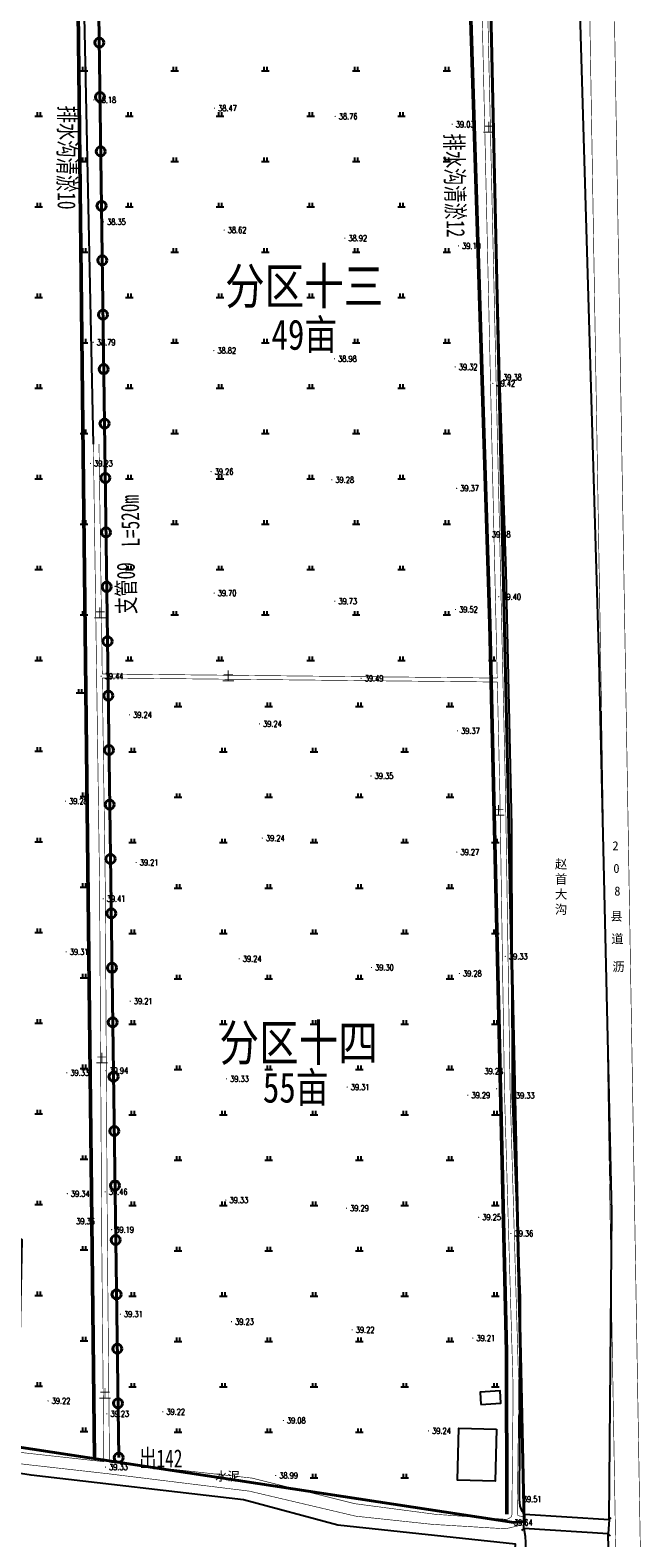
# Model space of a CAD drawing. Extents: x 464172 to 473094, y 3847158 to 3855433.
# Tile 22 of 98: x 466947 to 467149, y 3850291 to 3850790. Entities that reach past the tile are written whole.
import ezdxf
from ezdxf.enums import TextEntityAlignment as Align

# ---------------------------------------------------------------- set-up
doc = ezdxf.new("R2010")
doc.units = 0
doc.linetypes.add('X2', pattern=[10, 8, -2])
doc.layers.get('0').update_dxf_attribs({"linetype": 'CONTINUOUS'})
doc.layers.add('ASSIST', color=7, linetype='CONTINUOUS', plot=False)
for name, color, linetype in [('DLSS', 4, 'CONTINUOUS'), ('DMTZ', 3, 'CONTINUOUS'), ('GCD', 9, 'CONTINUOUS'), ('JMD', 6, 'CONTINUOUS'), ('ZBTZ', 8, 'CONTINUOUS'), ('排水沟', 5, 'CONTINUOUS')]:
    doc.layers.add(name, color=color, linetype=linetype)
doc.layers.add('出水口', color=3, linetype='CONTINUOUS', lineweight=30)
doc.layers.add('支管', color=3, linetype='CONTINUOUS', lineweight=30)
doc.styles.add('HZ', font='rs.shx', dxfattribs={"width": 0.8, "bigfont": 'hztxt.shx'})
doc.styles.get("Standard").update_dxf_attribs({"font": 'rs.shx', "bigfont": 'hztxt.shx'})
doc.styles.add('黑体', font='simhei.ttf')
doc.linetypes.add('10411', pattern='A,2,[150,AAA.SHX,S=1,R=0,X=0,Y=1],2,[151,AAA.SHX,S=1,R=0,X=0,Y=3],1e-11', length=4)
doc.linetypes.add('1161', pattern='A,0,[149,AAA.SHX,S=0.15,R=0,X=0,Y=0],-1.6', length=1.6)
doc.linetypes.add('712B', pattern='A,4,-1,4,-1,4,-1,[167,AAA.SHX,S=0.5,R=0,X=0,Y=0],8,[168,AAA.SHX,S=0.5,R=0,X=0,Y=0],-1', length=24)

# ---------------------------------------------------------------- blocks, each defined once
blk = doc.blocks.new('GC200')
at = {"linetype": 'Continuous', "const_width": 0.2, "flags": 128}
blk.add_lwpolyline([(-0.1, 0, 1), (0.1, 0, 1)], format="xyb", close=True, dxfattribs=at)
blk = doc.blocks.new('gc119')
for p, q in [((-1.25, 0), (1.25, 0)), ((-0.5, 1.3), (-0.5, 0)), ((0.5, 1.3), (0.5, 0))]:
    blk.add_line(p, q)
blk = doc.blocks.new('1243124123')
at = {"layer": 'ASSIST', "color": 8, "linetype": 'Continuous', "flags": 128}
blk.add_lwpolyline([(1116.59, -822.17), (1144.5, -823.92), (1144.2, -828.62), (1116.29, -826.87)], close=True, dxfattribs=at)
at = {"layer": 'DLSS', "color": 8, "linetype": 'Continuous'}
for p, q in [((1116.59, -822.17), (1115.93, -821.42)), ((1116.29, -826.87), (1115.54, -827.54)), ((1144.5, -823.92), (1145.25, -823.26)), ((1144.2, -828.62), (1144.86, -829.37))]:
    blk.add_line(p, q, dxfattribs=at)
at = {"layer": 'DLSS', "color": 8, "linetype": 'Continuous', "const_width": 0.2, "flags": 128}
for points in [[(1155.26, -857.13), (1146.26, -324.66), (1142.2, -134.1), (1141.24, -88.91)], [(1147.11, -857.21), (1138.11, -324.82), (1134.21, -141.81), (1128.76, -141.5)], [(1103.84, -300.71), (1107.12, -445.57), (1110.25, -582.69), (1111.81, -682.78), (1114.66, -780.49), (1114.17, -821.88), (1114.25, -822.41), (1114.6, -822.68), (1115.12, -822.79), (1115.96, -822.91), (1116.55, -822.84)], [(976.89, -544.29), (975.82, -468.29)], [(979.28, -805), (978.57, -730.1), (977.88, -613.94), (976.91, -545.61)], [(1107.56, -546.96), (976.91, -545.61)]]:
    blk.add_lwpolyline(points, dxfattribs=at)
at = {"layer": 'DLSS', "color": 8, "linetype": 'X2', "const_width": 0.2, "flags": 128}
for points in [[(1101.97, -300.73), (1105.25, -445.61), (1107.53, -545.65)], [(977.41, -804.79), (976.71, -730.12), (976.01, -613.96), (973.95, -468.32)], [(1107.53, -545.65), (976.89, -544.29)], [(1107.56, -546.96), (1108.38, -582.72), (1109.94, -682.82), (1112.79, -780.51), (1112.38, -822.4), (1112.17, -823.02), (1111.59, -823.44), (1110.75, -823.88)], [(831.14, -784.51), (838.54, -785.54), (951.38, -801.91), (977.41, -804.79)]]:
    blk.add_lwpolyline(points, dxfattribs=at)
at = {"layer": 'DLSS', "color": 8, "linetype": 'Continuous', "const_width": 0.2, "elevation": 39.2, "flags": 128}
blk.add_lwpolyline([(736.92, -747.82), (741.28, -750.98), (756.69, -759.4), (782.2, -777.62), (788.87, -780.58), (792.71, -782.92), (859.29, -792.57), (951.33, -805.68), (978.46, -808.74), (1025.52, -814.53), (1060.76, -822.82), (1086.07, -825.52), (1110.28, -826.99), (1115.09, -825.85), (1116.37, -825.72)], dxfattribs=at)
at = {"layer": 'DLSS', "color": 8, "linetype": 'X2', "const_width": 0.2, "elevation": 39.2, "flags": 128}
blk.add_lwpolyline([(979.28, -805), (1026.41, -810.22), (1060.45, -818.69), (1087.01, -822.19), (1110.75, -823.88)], dxfattribs=at)
at = {"layer": 'DLSS', "color": 8, "linetype": 'Continuous'}
for points in [[(1116.59, -822.17), (1144.5, -823.92)], [(1144.2, -828.62), (1116.29, -826.87)]]:
    blk.add_lwpolyline(points, dxfattribs=at)
at = {"layer": 'DMTZ', "color": 8, "linetype": '10411', "flags": 128}
for points in [[(1144.5, -823.92), (1145.41, -722.3), (1141.25, -539.74), (1135.19, -333.11), (1133.19, -264.9), (1131.26, -141.65)], [(1144.92, -857.23), (1144.2, -828.62)]]:
    blk.add_lwpolyline(points, dxfattribs=at)
at = {"layer": 'DMTZ', "color": 8, "linetype": '10411', "elevation": 38.86, "flags": 128}
for points in [[(1104.74, -300.71), (1104.83, -308.89), (1108.26, -446.2), (1110.34, -510.52), (1112.26, -594.52), (1112.51, -683.7), (1115.07, -750.66), (1115.1, -760.62), (1114.79, -817.18), (1115.06, -819.5), (1115.7, -821.16), (1116.59, -822.17)], [(1116.29, -826.87), (1116.77, -829.4), (1116.86, -831.64), (1116.5, -857.51)]]:
    blk.add_lwpolyline(points, dxfattribs=at)
at = {"layer": 'JMD', "color": 8, "linetype": 'Continuous', "flags": 128}
blk.add_lwpolyline([(1111.89, -857.55), (1113.54, -832.05), (1054.8, -825.8), (1023.57, -817.44), (953.43, -809.22), (779.38, -782.14), (773.2, -812.89), (729.02, -808.97), (710.77, -944.61), (780.23, -956.06)], dxfattribs=at)
for points in [[(1102.15, -785.84), (1108.72, -785.41), (1108.46, -781.36), (1101.89, -781.79)], [(1107.31, -794.02), (1106.81, -811.22), (1094.34, -810.86), (1094.83, -793.66)]]:
    blk.add_lwpolyline(points, close=True, dxfattribs=at)
at = {"layer": 'ZBTZ', "color": 8, "linetype": '1161', "flags": 128}
blk.add_lwpolyline([(973.95, -468.32), (970.48, -300.53)], dxfattribs=at)
at = {"layer": 'GCD', "color": 8, "linetype": 'Continuous'}
ref = blk.add_blockref('GC200', (974.12, -354.47, 38.18), dxfattribs=at)
ref.add_attrib('height', '38.18', dxfattribs={"linetype": 'Continuous', "height": 2, "style": 'HZ', "width": 0.8}).set_placement((975.32, -354.47), align=Align.MIDDLE_LEFT)
ref = blk.add_blockref('GC200', (1014.03, -357.18, 38.47), dxfattribs=at)
ref.add_attrib('height', '38.47', dxfattribs={"linetype": 'Continuous', "height": 2, "style": 'HZ', "width": 0.8}).set_placement((1015.23, -357.18), align=Align.MIDDLE_LEFT)
ref = blk.add_blockref('GC200', (1053.94, -359.9, 38.76), dxfattribs=at)
ref.add_attrib('height', '38.76', dxfattribs={"linetype": 'Continuous', "height": 2, "style": 'HZ', "width": 0.8}).set_placement((1055.14, -359.9), align=Align.MIDDLE_LEFT)
ref = blk.add_blockref('GC200', (1092.63, -362.53, 39.03), dxfattribs=at)
ref.add_attrib('height', '39.03', dxfattribs={"linetype": 'Continuous', "height": 2, "style": 'HZ', "width": 0.8}).set_placement((1093.83, -362.53), align=Align.MIDDLE_LEFT)
ref = blk.add_blockref('GC200', (977.3, -394.77, 38.35), dxfattribs=at)
ref.add_attrib('height', '38.35', dxfattribs={"linetype": 'Continuous', "height": 2, "style": 'HZ', "width": 0.8}).set_placement((978.5, -394.77), align=Align.MIDDLE_LEFT)
ref = blk.add_blockref('GC200', (1017.2, -397.49, 38.62), dxfattribs=at)
ref.add_attrib('height', '38.62', dxfattribs={"linetype": 'Continuous', "height": 2, "style": 'HZ', "width": 0.8}).set_placement((1018.4, -397.49), align=Align.MIDDLE_LEFT)
ref = blk.add_blockref('GC200', (1057.11, -400.2, 38.92), dxfattribs=at)
ref.add_attrib('height', '38.92', dxfattribs={"linetype": 'Continuous', "height": 2, "style": 'HZ', "width": 0.8}).set_placement((1058.31, -400.2), align=Align.MIDDLE_LEFT)
ref = blk.add_blockref('GC200', (1094.72, -402.76, 39.19), dxfattribs=at)
ref.add_attrib('height', '39.19', dxfattribs={"linetype": 'Continuous', "height": 2, "style": 'HZ', "width": 0.8}).set_placement((1095.92, -402.76), align=Align.MIDDLE_LEFT)
ref = blk.add_blockref('GC200', (973.89, -434.63, 38.79), dxfattribs=at)
ref.add_attrib('height', '38.79', dxfattribs={"linetype": 'Continuous', "height": 2, "style": 'HZ', "width": 0.8}).set_placement((975.09, -434.63), align=Align.MIDDLE_LEFT)
ref = blk.add_blockref('GC200', (1013.8, -437.35, 38.82), dxfattribs=at)
ref.add_attrib('height', '38.82', dxfattribs={"linetype": 'Continuous', "height": 2, "style": 'HZ', "width": 0.8}).set_placement((1015, -437.35), align=Align.MIDDLE_LEFT)
ref = blk.add_blockref('GC200', (1053.71, -440.06, 38.98), dxfattribs=at)
ref.add_attrib('height', '38.98', dxfattribs={"linetype": 'Continuous', "height": 2, "style": 'HZ', "width": 0.8}).set_placement((1054.91, -440.06), align=Align.MIDDLE_LEFT)
ref = blk.add_blockref('GC200', (1093.62, -442.78, 39.32), dxfattribs=at)
ref.add_attrib('height', '39.32', dxfattribs={"linetype": 'Continuous', "height": 2, "style": 'HZ', "width": 0.8}).set_placement((1094.82, -442.78), align=Align.MIDDLE_LEFT)
ref = blk.add_blockref('GC200', (1106.07, -448.22, 39.42), dxfattribs=at)
ref.add_attrib('height', '39.42', dxfattribs={"linetype": 'Continuous', "height": 2, "style": 'HZ', "width": 0.8}).set_placement((1107.27, -448.22), align=Align.MIDDLE_LEFT)
ref = blk.add_blockref('GC200', (1108.26, -446.2, 39.38), dxfattribs=at)
ref.add_attrib('height', '39.38', dxfattribs={"linetype": 'Continuous', "height": 2, "style": 'HZ', "width": 0.8}).set_placement((1109.46, -446.2), align=Align.MIDDLE_LEFT)
ref = blk.add_blockref('GC200', (972.99, -474.67, 39.23), dxfattribs=at)
ref.add_attrib('height', '39.23', dxfattribs={"linetype": 'Continuous', "height": 2, "style": 'HZ', "width": 0.8}).set_placement((974.19, -474.67), align=Align.MIDDLE_LEFT)
ref = blk.add_blockref('GC200', (1012.89, -477.38, 39.26), dxfattribs=at)
ref.add_attrib('height', '39.26', dxfattribs={"linetype": 'Continuous', "height": 2, "style": 'HZ', "width": 0.8}).set_placement((1014.09, -477.38), align=Align.MIDDLE_LEFT)
ref = blk.add_blockref('GC200', (1052.8, -480.1, 39.28), dxfattribs=at)
ref.add_attrib('height', '39.28', dxfattribs={"linetype": 'Continuous', "height": 2, "style": 'HZ', "width": 0.8}).set_placement((1054, -480.1), align=Align.MIDDLE_LEFT)
ref = blk.add_blockref('GC200', (1094.09, -482.9, 39.37), dxfattribs=at)
ref.add_attrib('height', '39.37', dxfattribs={"linetype": 'Continuous', "height": 2, "style": 'HZ', "width": 0.8}).set_placement((1095.29, -482.9), align=Align.MIDDLE_LEFT)
ref = blk.add_blockref('GC200', (1104.58, -498.13, 39.48), dxfattribs=at)
ref.add_attrib('height', '39.48', dxfattribs={"linetype": 'Continuous', "height": 2, "style": 'HZ', "width": 0.8}).set_placement((1105.78, -498.13), align=Align.MIDDLE_LEFT)
ref = blk.add_blockref('GC200', (1013.9, -517.54, 39.7), dxfattribs=at)
ref.add_attrib('height', '39.70', dxfattribs={"linetype": 'Continuous', "height": 2, "style": 'HZ', "width": 0.8}).set_placement((1015.1, -517.54), align=Align.MIDDLE_LEFT)
ref = blk.add_blockref('GC200', (1108.01, -518.78, 39.4), dxfattribs=at)
ref.add_attrib('height', '39.40', dxfattribs={"linetype": 'Continuous', "height": 2, "style": 'HZ', "width": 0.8}).set_placement((1109.21, -518.78), align=Align.MIDDLE_LEFT)
ref = blk.add_blockref('GC200', (1053.81, -520.26, 39.73), dxfattribs=at)
ref.add_attrib('height', '39.73', dxfattribs={"linetype": 'Continuous', "height": 2, "style": 'HZ', "width": 0.8}).set_placement((1055.01, -520.26), align=Align.MIDDLE_LEFT)
ref = blk.add_blockref('GC200', (1093.72, -522.97, 39.52), dxfattribs=at)
ref.add_attrib('height', '39.52', dxfattribs={"linetype": 'Continuous', "height": 2, "style": 'HZ', "width": 0.8}).set_placement((1094.92, -522.97), align=Align.MIDDLE_LEFT)
ref = blk.add_blockref('GC200', (976.51, -545.05, 39.44), dxfattribs=at)
ref.add_attrib('height', '39.44', dxfattribs={"linetype": 'Continuous', "height": 2, "style": 'HZ', "width": 0.8}).set_placement((977.71, -545.05), align=Align.MIDDLE_LEFT)
ref = blk.add_blockref('GC200', (1062.51, -545.74, 39.49), dxfattribs=at)
ref.add_attrib('height', '39.49', dxfattribs={"linetype": 'Continuous', "height": 2, "style": 'HZ', "width": 0.8}).set_placement((1063.71, -545.74), align=Align.MIDDLE_LEFT)
ref = blk.add_blockref('GC200', (985.91, -557.8, 39.24), dxfattribs=at)
ref.add_attrib('height', '39.24', dxfattribs={"linetype": 'Continuous', "height": 2, "style": 'HZ', "width": 0.8}).set_placement((987.11, -557.8), align=Align.MIDDLE_LEFT)
ref = blk.add_blockref('GC200', (1028.89, -560.82, 39.24), dxfattribs=at)
ref.add_attrib('height', '39.24', dxfattribs={"linetype": 'Continuous', "height": 2, "style": 'HZ', "width": 0.8}).set_placement((1030.09, -560.82), align=Align.MIDDLE_LEFT)
ref = blk.add_blockref('GC200', (1094.38, -563.11, 39.37), dxfattribs=at)
ref.add_attrib('height', '39.37', dxfattribs={"linetype": 'Continuous', "height": 2, "style": 'HZ', "width": 0.8}).set_placement((1095.58, -563.11), align=Align.MIDDLE_LEFT)
ref = blk.add_blockref('GC200', (1065.79, -578.03, 39.35), dxfattribs=at)
ref.add_attrib('height', '39.35', dxfattribs={"linetype": 'Continuous', "height": 2, "style": 'HZ', "width": 0.8}).set_placement((1066.99, -578.03), align=Align.MIDDLE_LEFT)
ref = blk.add_blockref('GC200', (964.72, -586.36, 39.28), dxfattribs=at)
ref.add_attrib('height', '39.28', dxfattribs={"linetype": 'Continuous', "height": 2, "style": 'HZ', "width": 0.8}).set_placement((965.92, -586.36), align=Align.MIDDLE_LEFT)
ref = blk.add_blockref('GC200', (1029.85, -598.58, 39.24), dxfattribs=at)
ref.add_attrib('height', '39.24', dxfattribs={"linetype": 'Continuous', "height": 2, "style": 'HZ', "width": 0.8}).set_placement((1031.05, -598.58), align=Align.MIDDLE_LEFT)
ref = blk.add_blockref('GC200', (1094.18, -603.19, 39.27), dxfattribs=at)
ref.add_attrib('height', '39.27', dxfattribs={"linetype": 'Continuous', "height": 2, "style": 'HZ', "width": 0.8}).set_placement((1095.38, -603.19), align=Align.MIDDLE_LEFT)
ref = blk.add_blockref('GC200', (988.11, -606.63, 39.21), dxfattribs=at)
ref.add_attrib('height', '39.21', dxfattribs={"linetype": 'Continuous', "height": 2, "style": 'HZ', "width": 0.8}).set_placement((989.31, -606.63), align=Align.MIDDLE_LEFT)
ref = blk.add_blockref('GC200', (977.19, -618.61, 39.41), dxfattribs=at)
ref.add_attrib('height', '39.41', dxfattribs={"linetype": 'Continuous', "height": 2, "style": 'HZ', "width": 0.8}).set_placement((978.39, -618.61), align=Align.MIDDLE_LEFT)
ref = blk.add_blockref('GC200', (964.95, -636.19, 39.31), dxfattribs=at)
ref.add_attrib('height', '39.31', dxfattribs={"linetype": 'Continuous', "height": 2, "style": 'HZ', "width": 0.8}).set_placement((966.15, -636.19), align=Align.MIDDLE_LEFT)
ref = blk.add_blockref('GC200', (1022.18, -638.46, 39.24), dxfattribs=at)
ref.add_attrib('height', '39.24', dxfattribs={"linetype": 'Continuous', "height": 2, "style": 'HZ', "width": 0.8}).set_placement((1023.38, -638.46), align=Align.MIDDLE_LEFT)
ref = blk.add_blockref('GC200', (1110.19, -637.7, 39.33), dxfattribs=at)
ref.add_attrib('height', '39.33', dxfattribs={"linetype": 'Continuous', "height": 2, "style": 'HZ', "width": 0.8}).set_placement((1111.39, -637.7), align=Align.MIDDLE_LEFT)
ref = blk.add_blockref('GC200', (1065.93, -641.36, 39.3), dxfattribs=at)
ref.add_attrib('height', '39.30', dxfattribs={"linetype": 'Continuous', "height": 2, "style": 'HZ', "width": 0.8}).set_placement((1067.13, -641.36), align=Align.MIDDLE_LEFT)
ref = blk.add_blockref('GC200', (1095.02, -643.34, 39.28), dxfattribs=at)
ref.add_attrib('height', '39.28', dxfattribs={"linetype": 'Continuous', "height": 2, "style": 'HZ', "width": 0.8}).set_placement((1096.22, -643.34), align=Align.MIDDLE_LEFT)
ref = blk.add_blockref('GC200', (986.15, -652.51, 39.21), dxfattribs=at)
ref.add_attrib('height', '39.21', dxfattribs={"linetype": 'Continuous', "height": 2, "style": 'HZ', "width": 0.8}).set_placement((987.35, -652.51), align=Align.MIDDLE_LEFT)
ref = blk.add_blockref('GC200', (965.14, -676.19, 39.33), dxfattribs=at)
ref.add_attrib('height', '39.33', dxfattribs={"linetype": 'Continuous', "height": 2, "style": 'HZ', "width": 0.8}).set_placement((966.34, -676.19), align=Align.MIDDLE_LEFT)
ref = blk.add_blockref('GC200', (978.09, -675.48, 39.94), dxfattribs=at)
ref.add_attrib('height', '39.94', dxfattribs={"linetype": 'Continuous', "height": 2, "style": 'HZ', "width": 0.8}).set_placement((979.29, -675.48), align=Align.MIDDLE_LEFT)
ref = blk.add_blockref('GC200', (1018, -678.19, 39.33), dxfattribs=at)
ref.add_attrib('height', '39.33', dxfattribs={"linetype": 'Continuous', "height": 2, "style": 'HZ', "width": 0.8}).set_placement((1019.2, -678.19), align=Align.MIDDLE_LEFT)
ref = blk.add_blockref('GC200', (1107.32, -681.47, 39.28), dxfattribs=at)
ref.add_attrib('height', '39.28', dxfattribs={"linetype": 'Continuous', "height": 2, "style": 'HZ', "width": 0.8}).set_placement((1103.3, -675.67), align=Align.MIDDLE_LEFT)
ref = blk.add_blockref('GC200', (1057.91, -680.9, 39.31), dxfattribs=at)
ref.add_attrib('height', '39.31', dxfattribs={"linetype": 'Continuous', "height": 2, "style": 'HZ', "width": 0.8}).set_placement((1059.11, -680.9), align=Align.MIDDLE_LEFT)
ref = blk.add_blockref('GC200', (1097.82, -683.62, 39.29), dxfattribs=at)
ref.add_attrib('height', '39.29', dxfattribs={"linetype": 'Continuous', "height": 2, "style": 'HZ', "width": 0.8}).set_placement((1099.02, -683.62), align=Align.MIDDLE_LEFT)
ref = blk.add_blockref('GC200', (1112.51, -683.7, 39.33), dxfattribs=at)
ref.add_attrib('height', '39.33', dxfattribs={"linetype": 'Continuous', "height": 2, "style": 'HZ', "width": 0.8}).set_placement((1113.71, -683.7), align=Align.MIDDLE_LEFT)
ref = blk.add_blockref('GC200', (965.33, -716.18, 39.34), dxfattribs=at)
ref.add_attrib('height', '39.34', dxfattribs={"linetype": 'Continuous', "height": 2, "style": 'HZ', "width": 0.8}).set_placement((966.53, -716.18), align=Align.MIDDLE_LEFT)
ref = blk.add_blockref('GC200', (977.87, -715.55, 39.46), dxfattribs=at)
ref.add_attrib('height', '39.46', dxfattribs={"linetype": 'Continuous', "height": 2, "style": 'HZ', "width": 0.8}).set_placement((979.07, -715.55), align=Align.MIDDLE_LEFT)
ref = blk.add_blockref('GC200', (1017.78, -718.27, 39.33), dxfattribs=at)
ref.add_attrib('height', '39.33', dxfattribs={"linetype": 'Continuous', "height": 2, "style": 'HZ', "width": 0.8}).set_placement((1018.98, -718.27), align=Align.MIDDLE_LEFT)
ref = blk.add_blockref('GC200', (1057.68, -720.98, 39.29), dxfattribs=at)
ref.add_attrib('height', '39.29', dxfattribs={"linetype": 'Continuous', "height": 2, "style": 'HZ', "width": 0.8}).set_placement((1058.88, -720.98), align=Align.MIDDLE_LEFT)
ref = blk.add_blockref('GC200', (1101.4, -723.96, 39.25), dxfattribs=at)
ref.add_attrib('height', '39.25', dxfattribs={"linetype": 'Continuous', "height": 2, "style": 'HZ', "width": 0.8}).set_placement((1102.6, -723.96), align=Align.MIDDLE_LEFT)
ref = blk.add_blockref('GC200', (973.79, -729.26, 39.36), dxfattribs=at)
ref.add_attrib('height', '39.36', dxfattribs={"linetype": 'Continuous', "height": 2, "style": 'HZ', "width": 0.8}).set_placement((968.28, -725.29), align=Align.MIDDLE_LEFT)
ref = blk.add_blockref('GC200', (979.99, -728.08, 39.19), dxfattribs=at)
ref.add_attrib('height', '39.19', dxfattribs={"linetype": 'Continuous', "height": 2, "style": 'HZ', "width": 0.8}).set_placement((981.19, -728.08), align=Align.MIDDLE_LEFT)
ref = blk.add_blockref('GC200', (1112.07, -729.33, 39.36), dxfattribs=at)
ref.add_attrib('height', '39.36', dxfattribs={"linetype": 'Continuous', "height": 2, "style": 'HZ', "width": 0.8}).set_placement((1113.27, -729.33), align=Align.MIDDLE_LEFT)
ref = blk.add_blockref('GC200', (982.89, -755.99, 39.31), dxfattribs=at)
ref.add_attrib('height', '39.31', dxfattribs={"linetype": 'Continuous', "height": 2, "style": 'HZ', "width": 0.8}).set_placement((984.09, -755.99), align=Align.MIDDLE_LEFT)
ref = blk.add_blockref('GC200', (1019.64, -758.49, 39.23), dxfattribs=at)
ref.add_attrib('height', '39.23', dxfattribs={"linetype": 'Continuous', "height": 2, "style": 'HZ', "width": 0.8}).set_placement((1020.84, -758.49), align=Align.MIDDLE_LEFT)
ref = blk.add_blockref('GC200', (1059.55, -761.2, 39.22), dxfattribs=at)
ref.add_attrib('height', '39.22', dxfattribs={"linetype": 'Continuous', "height": 2, "style": 'HZ', "width": 0.8}).set_placement((1060.75, -761.2), align=Align.MIDDLE_LEFT)
ref = blk.add_blockref('GC200', (1099.45, -763.92, 39.21), dxfattribs=at)
ref.add_attrib('height', '39.21', dxfattribs={"linetype": 'Continuous', "height": 2, "style": 'HZ', "width": 0.8}).set_placement((1100.65, -763.92), align=Align.MIDDLE_LEFT)
ref = blk.add_blockref('GC200', (958.97, -784.7, 39.22), dxfattribs=at)
ref.add_attrib('height', '39.22', dxfattribs={"linetype": 'Continuous', "height": 2, "style": 'HZ', "width": 0.8}).set_placement((960.17, -784.7), align=Align.MIDDLE_LEFT)
ref = blk.add_blockref('GC200', (996.9, -788.29, 39.22), dxfattribs=at)
ref.add_attrib('height', '39.22', dxfattribs={"linetype": 'Continuous', "height": 2, "style": 'HZ', "width": 0.8}).set_placement((998.1, -788.29), align=Align.MIDDLE_LEFT)
ref = blk.add_blockref('GC200', (978.4, -788.95, 39.23), dxfattribs=at)
ref.add_attrib('height', '39.23', dxfattribs={"linetype": 'Continuous', "height": 2, "style": 'HZ', "width": 0.8}).set_placement((979.6, -788.95), align=Align.MIDDLE_LEFT)
ref = blk.add_blockref('GC200', (1036.8, -791.16, 39.08), dxfattribs=at)
ref.add_attrib('height', '39.08', dxfattribs={"linetype": 'Continuous', "height": 2, "style": 'HZ', "width": 0.8}).set_placement((1038, -791.16), align=Align.MIDDLE_LEFT)
ref = blk.add_blockref('GC200', (1084.81, -794.62, 39.24), dxfattribs=at)
ref.add_attrib('height', '39.24', dxfattribs={"linetype": 'Continuous', "height": 2, "style": 'HZ', "width": 0.8}).set_placement((1086.01, -794.62), align=Align.MIDDLE_LEFT)
ref = blk.add_blockref('GC200', (977.96, -806.56, 39.33), dxfattribs=at)
ref.add_attrib('height', '39.33', dxfattribs={"linetype": 'Continuous', "height": 2, "style": 'HZ', "width": 0.8}).set_placement((979.16, -806.56), align=Align.MIDDLE_LEFT)
ref = blk.add_blockref('GC200', (1034.25, -809.39, 38.99), dxfattribs=at)
ref.add_attrib('height', '38.99', dxfattribs={"linetype": 'Continuous', "height": 2, "style": 'HZ', "width": 0.8}).set_placement((1035.45, -809.39), align=Align.MIDDLE_LEFT)
ref = blk.add_blockref('GC200', (1114.79, -817.18, 39.51), dxfattribs=at)
ref.add_attrib('height', '39.51', dxfattribs={"linetype": 'Continuous', "height": 2, "style": 'HZ', "width": 0.8}).set_placement((1115.99, -817.18), align=Align.MIDDLE_LEFT)
ref = blk.add_blockref('GC200', (1111.87, -824.95, 39.64), dxfattribs=at)
ref.add_attrib('height', '39.64', dxfattribs={"linetype": 'Continuous', "height": 2, "style": 'HZ', "width": 0.8}).set_placement((1113.07, -824.95), align=Align.MIDDLE_LEFT)
at = {"layer": 'ZBTZ', "color": 8, "linetype": 'Continuous'}
for p in [(970.86, -344.79), (1000.86, -344.79), (1030.86, -344.79), (1060.86, -344.79), (1090.86, -344.79), (955.86, -359.79), (985.86, -359.79), (1015.86, -359.79), (1045.86, -359.79), (1075.86, -359.79), (970.86, -374.79), (1000.86, -374.79), (1030.86, -374.79), (1060.86, -374.79), (1090.86, -374.79), (955.86, -389.79), (985.86, -389.79), (1015.86, -389.79), (1045.86, -389.79), (1075.86, -389.79), (970.86, -404.79), (1000.86, -404.79), (1030.86, -404.79), (1060.86, -404.79), (1090.86, -404.79), (955.86, -419.79), (985.86, -419.79), (1015.86, -419.79), (1045.86, -419.79), (1075.86, -419.79), (970.86, -434.79), (1000.86, -434.79), (1030.86, -434.79), (1060.86, -434.79), (1090.86, -434.79), (955.86, -449.79), (985.86, -449.79), (1015.86, -449.79), (1045.86, -449.79), (1075.86, -449.79), (970.86, -464.79), (1000.86, -464.79), (1030.86, -464.79), (1060.86, -464.79), (1090.86, -464.79), (955.86, -479.79), (985.86, -479.79), (1015.86, -479.79), (1045.86, -479.79), (1075.86, -479.79), (970.86, -494.79), (1000.86, -494.79), (1030.86, -494.79), (1060.86, -494.79), (1090.86, -494.79), (955.86, -509.79), (985.86, -509.79), (1015.86, -509.79), (1045.86, -509.79), (1075.86, -509.79), (970.86, -524.79), (1000.86, -524.79), (1030.86, -524.79), (1060.86, -524.79), (1090.86, -524.79), (955.86, -539.79), (985.86, -539.79), (1015.86, -539.79), (1045.86, -539.79), (1075.86, -539.79), (1105.86, -539.79), (969.52, -550.57), (1001.91, -555.08), (1031.91, -555.08), (1061.91, -555.08), (1091.91, -555.08), (955.86, -569.79), (986.91, -570.08), (1016.91, -570.08), (1046.91, -570.08), (1076.91, -570.08), (970.86, -584.79), (1001.91, -585.08), (1031.91, -585.08), (1061.91, -585.08), (1091.91, -585.08), (955.86, -599.79), (986.91, -600.08), (1016.91, -600.08), (1046.91, -600.08), (1076.91, -600.08), (1106.91, -600.08), (970.86, -614.79), (1001.91, -615.08), (1031.91, -615.08), (1061.91, -615.08), (1091.91, -615.08), (955.86, -629.79), (986.91, -630.08), (1016.91, -630.08), (1046.91, -630.08), (1076.91, -630.08), (1106.91, -630.08), (970.86, -644.79), (1001.91, -645.08), (1031.91, -645.08), (1061.91, -645.08), (1091.91, -645.08), (955.86, -659.79), (986.91, -660.08), (1016.91, -660.08), (1046.91, -660.08), (1076.91, -660.08), (1106.91, -660.08), (970.86, -674.79), (1001.91, -675.08), (1031.91, -675.08), (1061.91, -675.08), (1091.91, -675.08), (955.86, -689.79), (986.91, -690.08), (1016.91, -690.08), (1046.91, -690.08), (1076.91, -690.08), (1106.91, -690.08), (970.86, -704.79), (1001.91, -705.08), (1031.91, -705.08), (1061.91, -705.08), (1091.91, -705.08), (955.86, -719.79), (986.91, -720.08), (1016.91, -720.08), (1046.91, -720.08), (1076.91, -720.08), (1106.91, -720.08), (970.86, -734.79), (1001.91, -735.08), (1031.91, -735.08), (1061.91, -735.08), (1091.91, -735.08), (955.86, -749.79), (986.91, -750.08), (1016.91, -750.08), (1046.91, -750.08), (1076.91, -750.08), (1106.91, -750.08), (970.86, -764.79), (1001.91, -765.08), (1031.91, -765.08), (1061.91, -765.08), (1091.91, -765.08), (955.86, -779.79), (986.91, -780.08), (1016.91, -780.08), (1046.91, -780.08), (1076.91, -780.08), (1106.91, -780.08), (970.86, -794.79), (1001.91, -795.08), (1031.91, -795.08), (1061.91, -795.08), (1046.91, -810.08), (1076.91, -810.08)]:
    blk.add_blockref('gc119', p, dxfattribs=at)
at = {"color": 8, "linetype": 'Continuous', "lineweight": -3, "insert": (1126.61, -605.63), "char_height": 3, "width": 4.8961, "attachment_point": 1, "style": '黑体'}
blk.add_mtext('赵首大沟', dxfattribs=at)
at = {"layer": 'DLSS', "color": 8, "linetype": 'Continuous', "style": '黑体'}
for s, p in [('土', (1104.79, -363.49)), ('土', (976.14, -524.08)), ('土', (1018.58, -544.92)), ('土', (1108.01, -589.39)), ('土', (976.81, -671.28)), ('土', (977.81, -782.17)), ('水泥', (1018.29, -809.55, 39.2))]:
    blk.add_text(s, height=3, dxfattribs=at).set_placement(p, align=Align.MIDDLE)
for s, p in [('2', (1145.63, -602.62)), ('0', (1145.94, -610.1)), ('8', (1146.25, -617.58)), ('县', (1144.92, -625.88)), ('道', (1145.23, -633.37)), ('沥', (1145.59, -642.6))]:
    blk.add_text(s, height=3, dxfattribs=at).set_placement(p)

msp = doc.modelspace()

# ---------------------------------------------------------------- linework, layer by layer
at = {"color": 221, "linetype": '712B', "lineweight": 40, "ltscale": 2, "flags": 128}
msp.add_lwpolyline([(466129.69, 3851042.89), (466054.52, 3849966.47), (466700.38, 3849940.82), (466706.35, 3849997.38), (466676.56, 3850003.39), (466707.66, 3850176.21), (466704.46, 3850176.73), (466730.92, 3850374.51), (466728.05, 3850425.3), (466943.88, 3850389.9), (466942.48, 3850321.51), (467106.76, 3850296.39), (467110.13, 3850296.82), (467095.11, 3850976.92)], close=True, dxfattribs=at)
at = {"layer": '出水口', "color": 3, "lineweight": 40}
for centre in [(466969.59, 3850785.84, 38.86), (466969.84, 3850767.84, 38.86), (466970.09, 3850749.84, 38.86), (466970.34, 3850731.84, 38.86), (466970.58, 3850713.84, 38.86), (466970.83, 3850695.85, 38.86), (466971.08, 3850677.85, 38.86), (466971.33, 3850659.85, 38.86), (466971.58, 3850641.85, 38.86), (466971.82, 3850623.85, 38.86), (466972.07, 3850605.86, 38.86), (466972.32, 3850587.86, 38.86), (466972.57, 3850569.86, 38.86), (466972.82, 3850551.86, 38.86), (466973.06, 3850533.86, 38.86), (466973.31, 3850515.86, 38.86), (466973.56, 3850497.87, 38.86), (466973.81, 3850479.87, 38.86), (466974.06, 3850461.87, 38.86), (466974.31, 3850443.87, 38.86), (466974.55, 3850425.87, 38.86), (466974.8, 3850407.87, 38.86), (466975.05, 3850389.88, 38.86), (466975.3, 3850371.88, 38.86), (466975.55, 3850353.88, 38.86), (466975.79, 3850335.88, 38.86), (466976.04, 3850317.88, 38.86)]:
    msp.add_circle(centre, 1.5, dxfattribs=at)
at = {"layer": '排水沟', "linetype": 'Continuous', "lineweight": 50, "flags": 128}
for points in [[(466968.07, 3850317.77), (466962.32, 3850825.42)], [(467104.44, 3850299.23), (467104.28, 3850352.92), (467098.79, 3850593.54), (467091.55, 3850825.14)]]:
    msp.add_lwpolyline(points, dxfattribs=at)
at = {"layer": '支管', "color": 3, "lineweight": 40, "elevation": 38.86, "flags": 128}
msp.add_lwpolyline([(466970.39, 3850836.4), (466969.13, 3850819.13), (466976.03, 3850317.95)], dxfattribs=at)

# ---------------------------------------------------------------- block references
at = {"linetype": 'Continuous'}
msp.add_blockref('1243124123', (465993.69, 3851121.34), dxfattribs=at)

# ---------------------------------------------------------------- texts
at = {"color": 1, "linetype": 'Continuous', "lineweight": 50, "attachment_point": 1}
for s, insert, char_height in [('{\\fSimSun|b0|i0|c134|p2;\\W0.8;分区十三}', (467011.2, 3850711.3, 0.32), 12), ('{\\fSimSun|b0|i0|c134|p2;\\W0.8;49亩}', (467026.55, 3850694.26), 10), ('{\\fSimSun|b0|i0|c134|p2;\\W0.8;分区十四}', (467009.36, 3850461.09, 0.32), 12), ('{\\fSimSun|b0|i0|c134|p2;\\W0.8;55亩}', (467023.7, 3850445.3), 10)]:
    msp.add_mtext(s, dxfattribs=dict(at, insert=insert, char_height=char_height))
at = {"color": 3, "lineweight": 40, "char_height": 6, "width": 34.7286, "attachment_point": 1, "rotation": 91.1554}
for s, insert in [('{\\fSimHei|b0|i0|c134|p2;\\W0.7;L=520m}', (466976.98, 3850619.05)), ('{\\fSimHei|b0|i0|c134|p2;\\W0.7;支管09}', (466975.66, 3850596.76))]:
    msp.add_mtext(s, dxfattribs=dict(at, insert=insert))
at = {"color": 3, "lineweight": 40, "insert": (466982.79, 3850320.63), "char_height": 6, "width": 34.7286, "attachment_point": 1}
msp.add_mtext('{\\fSimHei|b0|i0|c134|p2;\\W0.7;出142}', dxfattribs=at)
at = {"layer": '排水沟', "linetype": 'Continuous', "lineweight": 50, "char_height": 6, "width": 74.094, "attachment_point": 1}
for s, insert, rotation in [('{\\fSimHei|b0|i0|c134|p2;\\W0.7;排水沟清淤10}', (466962.32, 3850764.95, 38.86), 269.1372), ('{\\fSimHei|b0|i0|c134|p2;\\W0.7;排水沟清淤12}', (467089.89, 3850755.86, 38.86), 271.0986)]:
    msp.add_mtext(s, dxfattribs=dict(at, insert=insert, rotation=rotation))

doc.saveas('drawing.dxf')
